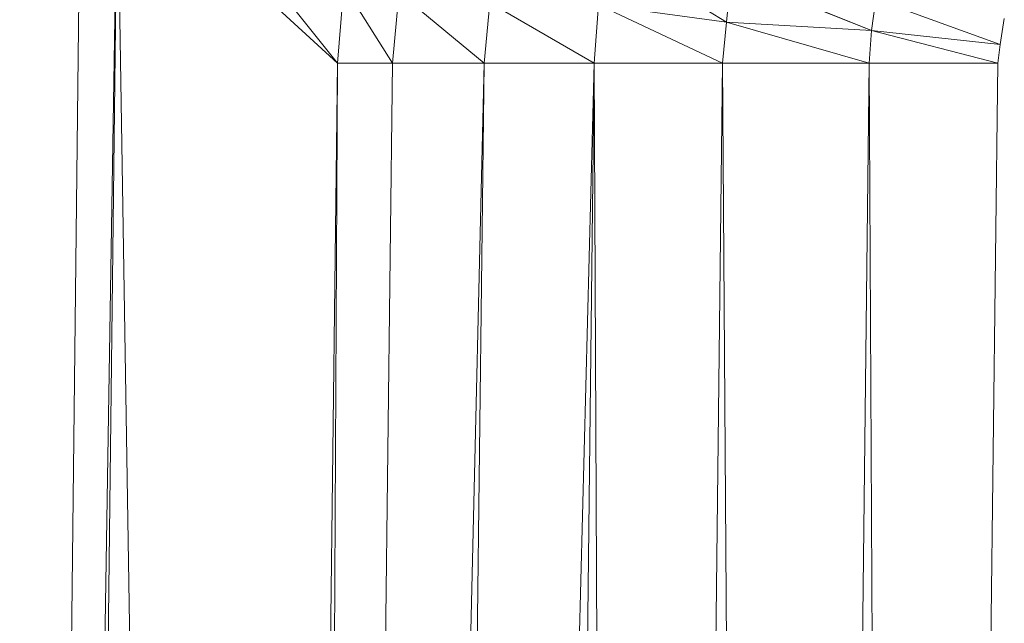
# Model space of a CAD drawing. Header units: metres. Extents: x 391.1 to 427.5, y 12.7 to 28.4.
# Tile 57 of 245: x 409.531 to 409.5672, y 14.847 to 14.8692. Entities that reach past the tile are written whole.
import ezdxf

# ---------------------------------------------------------------- set-up
doc = ezdxf.new("R2010")
doc.units = ezdxf.units.M
doc.layers.add('02_MOBILIARIO', color=7, linetype='Continuous', lineweight=18)

# ---------------------------------------------------------------- blocks, each defined once
blk = doc.blocks.new('Family - Plats de dutxa PS-1-153666-01_TEL_PS1')
at = {"layer": '02_MOBILIARIO', "color": 253, "true_color": 0xaaaaaa}
for p, q in [((0.081379, 0.697171), (0.089267, 0.687283)), ((0.089267, 0.687283), (0.081379, 0.697171)), ((0.079828, 0.694699), (0.076458, 0.400261)), ((0.076458, 0.400261), (0.081177, 0.694699)), ((0.081177, 0.694699), (0.076458, 0.400261)), ((0.076458, 0.400261), (0.079828, 0.694699)), ((0.081177, 0.694699), (0.077806, 0.400261)), ((0.077806, 0.400261), (0.081177, 0.694699)), ((0.089267, 0.687283), (0.081177, 0.694699)), ((0.081177, 0.694699), (0.089267, 0.687283)), ((0.081177, 0.694699), (0.085896, 0.400261)), ((0.085896, 0.400261), (0.081177, 0.694699)), ((0.099126, 0.691524), (0.103566, 0.688781)), ((0.103566, 0.688781), (0.099126, 0.691524)), ((0.103753, 0.690547), (0.103566, 0.688781)), ((0.103566, 0.688781), (0.103753, 0.690547)), ((0.103753, 0.690547), (0.108901, 0.688481)), ((0.108901, 0.688481), (0.103753, 0.690547)), ((0.089504, 0.69013), (0.089267, 0.687283)), ((0.089267, 0.687283), (0.089504, 0.69013)), ((0.089504, 0.69013), (0.091289, 0.687283)), ((0.091289, 0.687283), (0.089504, 0.69013)), ((0.09153, 0.689867), (0.091289, 0.687283)), ((0.091289, 0.687283), (0.09153, 0.689867)), ((0.09153, 0.689867), (0.09466, 0.687283)), ((0.09466, 0.687283), (0.09153, 0.689867)), ((0.09487, 0.689491), (0.09466, 0.687283)), ((0.09466, 0.687283), (0.09487, 0.689491)), ((0.09487, 0.689491), (0.098705, 0.687283)), ((0.098705, 0.687283), (0.09487, 0.689491)), ((0.098705, 0.687283), (0.098863, 0.68942)), ((0.098863, 0.68942), (0.098705, 0.687283)), ((0.098863, 0.68942), (0.103566, 0.688781)), ((0.098863, 0.68942), (0.103424, 0.687283)), ((0.103424, 0.687283), (0.098863, 0.68942)), ((0.103566, 0.688781), (0.098863, 0.68942)), ((0.109053, 0.689631), (0.108901, 0.688481)), ((0.108901, 0.688481), (0.109053, 0.689631)), ((0.109053, 0.689631), (0.113627, 0.68796)), ((0.113627, 0.68796), (0.109053, 0.689631)), ((0.103566, 0.688781), (0.103424, 0.687283)), ((0.103424, 0.687283), (0.103566, 0.688781)), ((0.103566, 0.688781), (0.108901, 0.688481)), ((0.103566, 0.688781), (0.108817, 0.687283)), ((0.108817, 0.687283), (0.103566, 0.688781)), ((0.108901, 0.688481), (0.103566, 0.688781)), ((0.113627, 0.68796), (0.113779, 0.688915)), ((0.113779, 0.688915), (0.113627, 0.68796)), ((0.108901, 0.688481), (0.108817, 0.687283)), ((0.108817, 0.687283), (0.108901, 0.688481)), ((0.113627, 0.68796), (0.108901, 0.688481)), ((0.108901, 0.688481), (0.113627, 0.68796)), ((0.108901, 0.688481), (0.113536, 0.687283)), ((0.113536, 0.687283), (0.108901, 0.688481)), ((0.113536, 0.687283), (0.113627, 0.68796)), ((0.113627, 0.68796), (0.113536, 0.687283)), ((0.089267, 0.687283), (0.085896, 0.400261)), ((0.085896, 0.400261), (0.089267, 0.687283)), ((0.089267, 0.687283), (0.087918, 0.400261)), ((0.091289, 0.687283), (0.087918, 0.400261)), ((0.087918, 0.400261), (0.089267, 0.687283)), ((0.087918, 0.400261), (0.09466, 0.687283)), ((0.09466, 0.687283), (0.087918, 0.400261)), ((0.087918, 0.400261), (0.091289, 0.687283)), ((0.089267, 0.687283), (0.091289, 0.687283)), ((0.091289, 0.687283), (0.089267, 0.687283)), ((0.09466, 0.687283), (0.091289, 0.400261)), ((0.09466, 0.687283), (0.091289, 0.687283)), ((0.091289, 0.400261), (0.098705, 0.687283)), ((0.098705, 0.687283), (0.091289, 0.400261)), ((0.091289, 0.400261), (0.09466, 0.687283)), ((0.09466, 0.687283), (0.091289, 0.687283)), ((0.098705, 0.687283), (0.09466, 0.687283)), ((0.098705, 0.687283), (0.09466, 0.687283)), ((0.098705, 0.687283), (0.095334, 0.400261)), ((0.095334, 0.400261), (0.098705, 0.687283)), ((0.098705, 0.687283), (0.103424, 0.687283)), ((0.098705, 0.687283), (0.100053, 0.400261)), ((0.100053, 0.400261), (0.098705, 0.687283)), ((0.103424, 0.687283), (0.098705, 0.687283)), ((0.103424, 0.687283), (0.100053, 0.400261)), ((0.100053, 0.400261), (0.103424, 0.687283)), ((0.103424, 0.687283), (0.108817, 0.687283)), ((0.103424, 0.687283), (0.105446, 0.400261)), ((0.105446, 0.400261), (0.103424, 0.687283)), ((0.108817, 0.687283), (0.103424, 0.687283)), ((0.108817, 0.687283), (0.105446, 0.400261)), ((0.105446, 0.400261), (0.108817, 0.687283)), ((0.108817, 0.687283), (0.113536, 0.687283)), ((0.108817, 0.687283), (0.110165, 0.400261)), ((0.110165, 0.400261), (0.108817, 0.687283)), ((0.113536, 0.687283), (0.108817, 0.687283)), ((0.110165, 0.400261), (0.113536, 0.687283)), ((0.113536, 0.687283), (0.110165, 0.400261))]:
    blk.add_line(p, q, dxfattribs=at)
blk = doc.blocks.new('LONDR55-XX_ZZ-ARQ-CAA-M3D-Londres55_ifc-1-01_TEL_PS1')
at = {"layer": '02_MOBILIARIO', "color": 253, "lineweight": 18, "true_color": 0xaaaaaa}
blk.add_blockref('Family - Plats de dutxa PS-1-153666-01_TEL_PS1', (409.453442, 14.180351), dxfattribs=at)

msp = doc.modelspace()

# ---------------------------------------------------------------- block references
at = {"lineweight": 5}
msp.add_blockref('LONDR55-XX_ZZ-ARQ-CAA-M3D-Londres55_ifc-1-01_TEL_PS1', (0, 0), dxfattribs=at)

doc.saveas('drawing.dxf')
